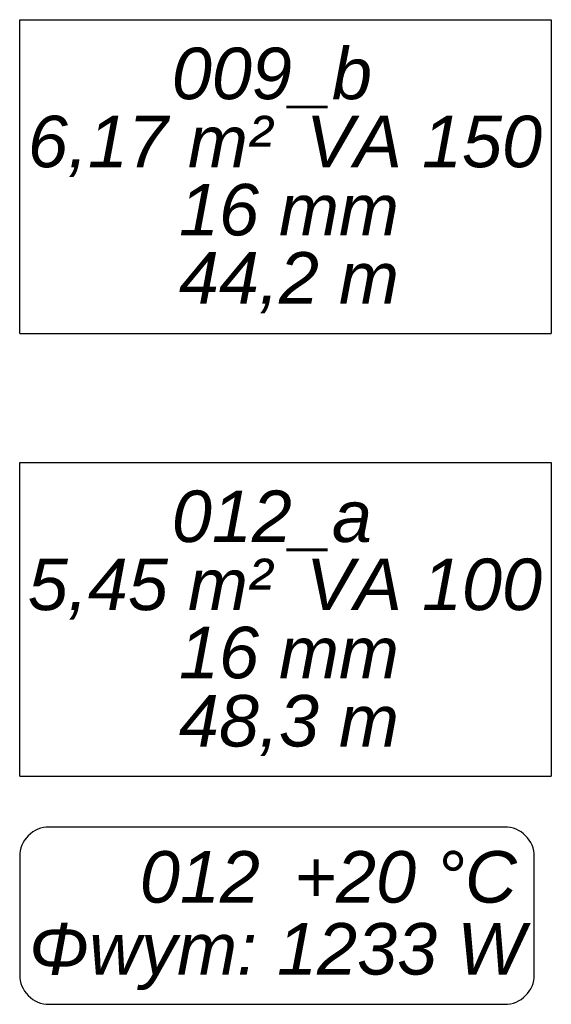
# Model space of a CAD drawing. Header units: millimetres. Extents: x 206445 to 335272, y 14092 to 100072.
# Tile 31 of 38: x 327475 to 329035, y 48115 to 51003. Entities that reach past the tile are written whole.
import ezdxf
from ezdxf.lldxf.tags import DXFTag

# ---------------------------------------------------------------- set-up
doc = ezdxf.new("R2010")
doc.units = ezdxf.units.MM
doc.layers.add('IS_Ogrzewanie_płaszczyznowe_-_opis', color=7, linetype='SOLID', true_color=0x008000)
doc.layers.add('IS_Text_Konstrukcji', color=7, linetype='Continuous')
doc.styles.get("Standard").update_dxf_attribs({"font": 'arial.ttf'})
tags = doc.linetypes.add('SOLID', pattern=[10, 10, 0]).pattern_tags.tags
tags[6:7] = [DXFTag(74, 4), DXFTag(75, 0), DXFTag(340, '0'), DXFTag(46, 0.0), DXFTag(50, 0.0), DXFTag(44, 0.0), DXFTag(45, 0.0)]
tags[4:5] = [DXFTag(74, 4), DXFTag(75, 0), DXFTag(340, '0'), DXFTag(46, 0.0), DXFTag(50, 0.0), DXFTag(44, 0.0), DXFTag(45, 0.0)]

msp = doc.modelspace()

# ---------------------------------------------------------------- linework, layer by layer
at = {"layer": 'IS_Ogrzewanie_płaszczyznowe_-_opis'}
for p, q in [((327475.5, 50083.1), (327475.5, 51003.1)), ((327475.5, 51003.1), (329035.5, 51003.1)), ((329035.5, 51003.1), (329035.5, 50083.1)), ((327475.5, 50083.1), (329035.5, 50083.1)), ((327475.5, 48784.2), (327475.5, 49704.2)), ((327475.5, 49704.2), (329035.5, 49704.2)), ((329035.5, 49704.2), (329035.5, 48784.2)), ((327475.5, 48784.2), (329035.5, 48784.2))]:
    msp.add_line(p, q, dxfattribs=at)
at = {"layer": 'IS_Text_Konstrukcji', "color": 18, "linetype": 'SOLID', "true_color": 0x000000}
msp.add_lwpolyline([(327562.1, 48115.3), (328898.8, 48115.3, 0.414214), (328985.5, 48202), (328985.5, 48548.6, 0.414214), (328898.8, 48635.3), (327562.1, 48635.3, 0.414214), (327475.5, 48548.6), (327475.5, 48202, 0.414214), (327562.1, 48115.3)], format="xyb", dxfattribs=at)

# ---------------------------------------------------------------- texts
at = {"layer": 'IS_Ogrzewanie_płaszczyznowe_-_opis', "char_height": 151.2}
for s, insert, attachment_point in [('\\fArial|b0|i1;009_b', (328215.5, 50743.1), 8), ('\\fArial|b0|i1;6,17 m²', (328215.5, 50721.5), 3), ('\\fArial|b0|i1;VA 150', (328315.5, 50721.5), 1), ('\\fArial|b0|i1;16 mm', (328265.5, 50521.5), 2), ('\\fArial|b0|i1;44,2 m', (328265.5, 50321.5), 2), ('\\fArial|b0|i1;012_a', (328215.5, 49444.2), 8), ('\\fArial|b0|i1;5,45 m²', (328215.5, 49422.6), 3), ('\\fArial|b0|i1;VA 100', (328315.5, 49422.6), 1), ('\\fArial|b0|i1;16 mm', (328265.5, 49222.6), 2), ('\\fArial|b0|i1;48,3 m', (328265.5, 49022.6), 2)]:
    msp.add_mtext(s, dxfattribs=dict(at, insert=insert, attachment_point=attachment_point))
at = {"layer": 'IS_Text_Konstrukcji', "color": 18, "linetype": 'SOLID', "true_color": 0x000000, "char_height": 151.2}
for s, insert, attachment_point in [('\\fArial|b0|i1;012', (328180.5, 48411.3), 9), ('\\fArial|b0|i1;+20 °C', (328280.5, 48411.3), 7), ('\\fArial|b0|i1;Φwym: 1233 W', (328230.5, 48353.7), 2)]:
    msp.add_mtext(s, dxfattribs=dict(at, insert=insert, attachment_point=attachment_point))

doc.saveas('drawing.dxf')
